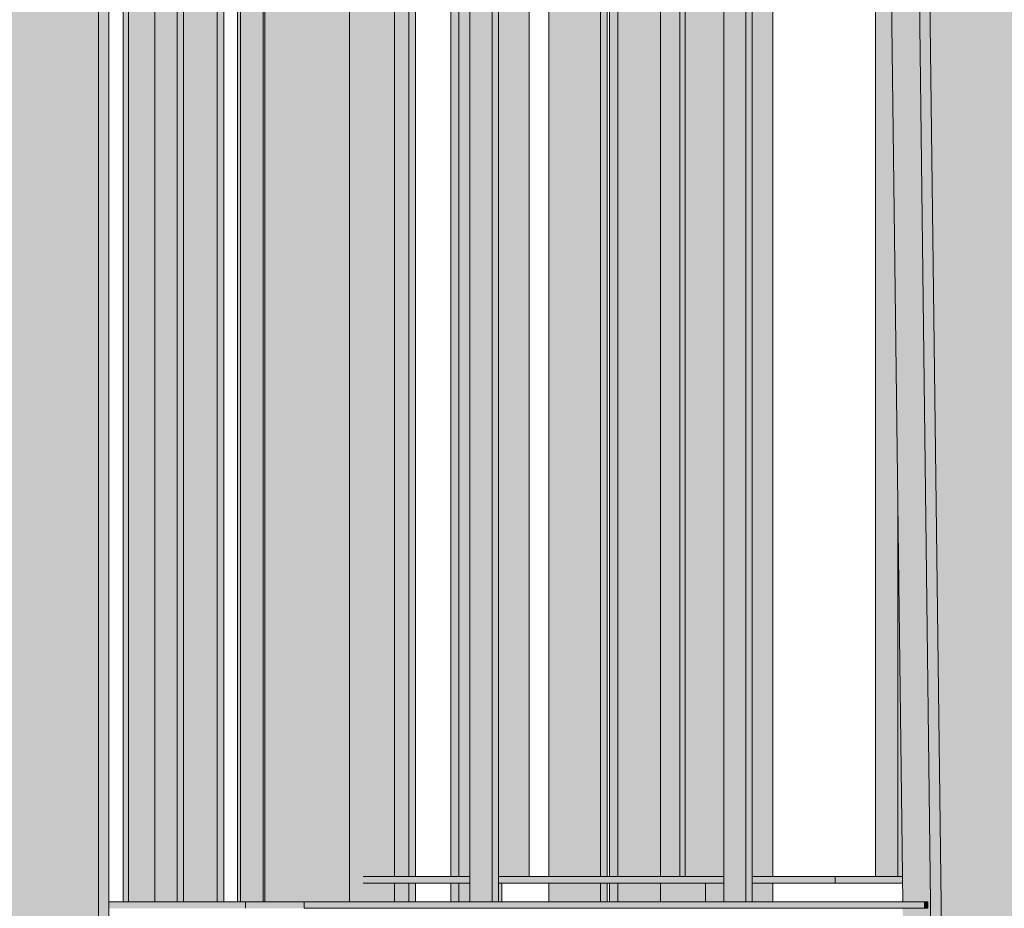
# Model space of a CAD drawing. Header units: centimetres. Extents: x -5472 to 10427, y -400 to 1902.
# Tile 44 of 91: x -4727 to -4682, y 1402 to 1442. Entities that reach past the tile are written whole.
import ezdxf

# ---------------------------------------------------------------- set-up
doc = ezdxf.new("R2010")
doc.units = ezdxf.units.CM
doc.header["$LTSCALE"] = 0.1
doc.header["$MEASUREMENT"] = 0
doc.layers.add('2_barierki.K_IR', color=7, linetype='Continuous')
doc.layers.add('2_kładka_IFC.K_IR', color=7, linetype='Continuous')

# ---------------------------------------------------------------- blocks, each defined once
blk = doc.blocks.new('ElemPrzekroju_648_1')
at = {"layer": '2_kładka_IFC.K_IR', "linetype": 'Continuous', "lineweight": 0, "true_color": 0x939393}
for points in [[(-4686.396, 1489.781), (-4687.668, 1489.781), (-4687.664, 1489.467), (-4686.393, 1489.467), (-4686.331, 1484.467), (-4687.603, 1484.467), (-4687.458, 1472.65), (-4686.313, 1472.65), (-4686.311, 1472.5), (-4686.311, 1472.35), (-4687.454, 1472.35), (-4686.591, 1402.15), (-4685.446, 1402.15), (-4685.445, 1402), (-4685.445, 1401.85), (-4686.587, 1401.85), (-4686.526, 1396.888), (-4685.254, 1396.888)], [(-4686.396, 1489.781), (-4687.668, 1489.781), (-4687.664, 1489.467), (-4686.393, 1489.467), (-4686.331, 1484.467), (-4687.603, 1484.467), (-4687.458, 1472.65), (-4686.313, 1472.65), (-4686.311, 1472.5), (-4686.311, 1472.35), (-4687.454, 1472.35), (-4686.591, 1402.15), (-4685.446, 1402.15), (-4685.445, 1402), (-4685.445, 1401.85), (-4686.587, 1401.85), (-4686.526, 1396.888), (-4685.254, 1396.888)], [(-4720.772, 1402.15), (-4719.756, 1402.15), (-4719.756, 1472.35), (-4720.772, 1472.35)], [(-4720.772, 1402.15), (-4719.756, 1402.15), (-4719.756, 1472.35), (-4720.772, 1472.35)], [(-4716.992, 1402.15), (-4716.865, 1402.15), (-4716.865, 1472.35), (-4716.992, 1472.35)], [(-4716.992, 1402.15), (-4716.865, 1402.15), (-4716.865, 1472.35), (-4716.992, 1472.35)], [(-4715.825, 1402.15), (-4715.749, 1402.15), (-4715.749, 1472.35), (-4715.825, 1472.35)], [(-4715.825, 1402.15), (-4715.749, 1402.15), (-4715.749, 1472.35), (-4715.825, 1472.35)], [(-4706.376, 1402.15), (-4705.36, 1402.15), (-4705.36, 1472.35), (-4706.377, 1472.35)], [(-4706.376, 1402.15), (-4705.36, 1402.15), (-4705.36, 1472.35), (-4706.377, 1472.35)], [(-4694.771, 1472.35), (-4694.77, 1402.15), (-4693.754, 1402.15), (-4693.754, 1472.35)], [(-4694.771, 1472.35), (-4694.77, 1402.15), (-4693.754, 1402.15), (-4693.754, 1472.35)], [(-4687.454, 1472.35), (-4687.829, 1472.35), (-4687.829, 1403.301), (-4686.812, 1403.301), (-4686.812, 1420.105)], [(-4687.454, 1472.35), (-4687.829, 1472.35), (-4687.829, 1403.301), (-4686.812, 1403.301), (-4686.812, 1420.105)], [(-4716.632, 1402.15), (-4716.632, 1401.85), (-4713.951, 1401.85), (-4713.951, 1402.15), (-4715.749, 1402.15), (-4715.825, 1402.15)], [(-4716.632, 1402.15), (-4716.632, 1401.85), (-4713.951, 1401.85), (-4713.951, 1402.15), (-4715.749, 1402.15), (-4715.825, 1402.15)]]:
    blk.add_hatch(color=252, dxfattribs=at).paths.add_polyline_path(points)
at = {"layer": '2_kładka_IFC.K_IR', "linetype": 'Continuous', "lineweight": 0, "true_color": 0xd1d1d1}
for points in [[(-4685.254, 1396.888), (-4684.77, 1396.895), (-4685.851, 1484.788), (-4685.913, 1489.787), (-4686.396, 1489.781)], [(-4722.87, 1396.866), (-4722.87, 1484.466), (-4722.87, 1489.466), (-4723.353, 1489.466), (-4723.353, 1484.466), (-4723.353, 1396.866)], [(-4684.382, 1365.297), (-4679.547, 1365.361), (-4679.694, 1377.36), (-4681.016, 1484.851), (-4685.851, 1484.788), (-4684.77, 1396.895)], [(-4728.189, 1484.466), (-4728.189, 1380.507), (-4723.353, 1380.507), (-4723.353, 1484.466)], [(-4720.772, 1472.35), (-4721.976, 1472.35), (-4721.976, 1402.15), (-4720.772, 1402.15)], [(-4719.756, 1402.15), (-4719.465, 1402.15), (-4719.465, 1472.35), (-4719.756, 1472.35)], [(-4711.881, 1402.15), (-4711.881, 1472.35), (-4715.749, 1472.35), (-4715.749, 1402.15)], [(-4705.36, 1402.15), (-4705.07, 1402.15), (-4705.07, 1472.35), (-4705.36, 1472.35)], [(-4703.663, 1472.35), (-4705.07, 1472.35), (-4705.07, 1403.301), (-4703.663, 1403.301)], [(-4696.532, 1403.301), (-4694.771, 1403.301), (-4694.771, 1472.35), (-4696.532, 1472.35)], [(-4693.754, 1402.15), (-4693.464, 1402.15), (-4693.464, 1472.35), (-4693.754, 1472.35)], [(-4686.605, 1403.301), (-4686.812, 1420.105), (-4686.812, 1403.301)], [(-4689.684, 1403.001), (-4686.601, 1403.001), (-4686.605, 1403.301), (-4689.684, 1403.301)], [(-4722.87, 1402.15), (-4722.87, 1401.85), (-4716.632, 1401.85), (-4716.632, 1402.15)], [(-4685.445, 1401.85), (-4685.445, 1402), (-4685.446, 1402.15), (-4713.951, 1402.15), (-4713.951, 1401.85)]]:
    blk.add_hatch(color=254, dxfattribs=at).paths.add_polyline_path(points)
at = {"layer": '2_kładka_IFC.K_IR', "linetype": 'Continuous', "lineweight": 0, "true_color": 0xaaaaaa}
for points in [[(-4722.215, 1402.15), (-4721.976, 1402.15), (-4721.976, 1472.35), (-4722.215, 1472.35)], [(-4696.771, 1403.301), (-4696.532, 1403.301), (-4696.532, 1472.35), (-4696.771, 1472.35)], [(-4711.247, 1403.301), (-4711.247, 1403.001), (-4706.377, 1403.001), (-4706.377, 1403.301)], [(-4705.07, 1403.001), (-4694.771, 1403.001), (-4694.771, 1403.301), (-4705.07, 1403.301)], [(-4693.464, 1403.301), (-4693.464, 1403.001), (-4689.684, 1403.001), (-4689.684, 1403.301)]]:
    blk.add_hatch(color=253, dxfattribs=at).paths.add_polyline_path(points)
at = {"layer": '2_kładka_IFC.K_IR', "linetype": 'Continuous', "lineweight": 0, "true_color": 0xa3a3a3}
for points in [[(-4720.772, 1472.35), (-4721.897, 1472.35), (-4721.661, 1470.853), (-4721.661, 1402.15), (-4720.772, 1402.15)], [(-4716.632, 1402.15), (-4717.73, 1402.15), (-4717.73, 1401.85), (-4716.632, 1401.85)], [(-4685.614, 1402.15), (-4685.61, 1401.85), (-4685.445, 1401.85), (-4685.445, 1402), (-4685.446, 1402.15)]]:
    blk.add_hatch(color=253, dxfattribs=at).paths.add_polyline_path(points)
at = {"layer": '2_kładka_IFC.K_IR', "color": 7, "linetype": 'Continuous', "lineweight": 15}
for p, q in [((-4686.396, 1489.781), (-4685.254, 1396.888)), ((-4685.851, 1484.788), (-4684.77, 1396.895)), ((-4723.353, 1396.866), (-4723.353, 1484.466)), ((-4722.87, 1484.466), (-4722.87, 1396.866)), ((-4722.215, 1402.15), (-4722.215, 1472.35)), ((-4721.976, 1402.15), (-4721.976, 1472.35)), ((-4720.772, 1402.15), (-4720.772, 1472.35)), ((-4719.756, 1472.35), (-4719.756, 1402.15)), ((-4719.465, 1472.35), (-4719.465, 1402.15)), ((-4716.992, 1402.15), (-4716.992, 1472.35)), ((-4715.825, 1402.15), (-4715.825, 1472.35)), ((-4715.749, 1402.15), (-4715.749, 1472.35)), ((-4711.881, 1472.35), (-4711.881, 1402.15)), ((-4706.377, 1402.15), (-4706.377, 1472.35)), ((-4705.36, 1472.35), (-4705.36, 1402.15)), ((-4705.07, 1472.35), (-4705.07, 1402.15)), ((-4703.663, 1472.35), (-4703.663, 1403.301)), ((-4696.771, 1403.301), (-4696.771, 1472.35)), ((-4696.532, 1403.301), (-4696.532, 1472.35)), ((-4694.771, 1402.15), (-4694.771, 1472.35)), ((-4693.754, 1472.35), (-4693.754, 1402.15)), ((-4693.464, 1472.35), (-4693.464, 1402.15)), ((-4687.829, 1472.35), (-4687.829, 1403.301)), ((-4686.591, 1402.15), (-4687.454, 1472.35)), ((-4686.812, 1403.301), (-4686.812, 1420.105)), ((-4706.377, 1403.301), (-4711.247, 1403.301)), ((-4696.771, 1403.301), (-4705.07, 1403.301)), ((-4696.532, 1403.301), (-4696.771, 1403.301)), ((-4694.771, 1403.301), (-4696.532, 1403.301)), ((-4689.684, 1403.301), (-4693.464, 1403.301)), ((-4689.684, 1403.301), (-4686.812, 1403.301)), ((-4689.684, 1403.301), (-4689.684, 1403.001)), ((-4686.605, 1403.301), (-4686.812, 1403.301)), ((-4706.377, 1403.001), (-4711.247, 1403.001)), ((-4694.771, 1403.001), (-4705.07, 1403.001)), ((-4689.684, 1403.001), (-4693.464, 1403.001)), ((-4689.684, 1403.001), (-4686.601, 1403.001)), ((-4719.756, 1402.15), (-4722.87, 1402.15)), ((-4719.756, 1402.15), (-4719.465, 1402.15)), ((-4716.632, 1402.15), (-4719.465, 1402.15)), ((-4716.632, 1402.15), (-4716.632, 1401.85)), ((-4716.632, 1402.15), (-4715.825, 1402.15)), ((-4715.749, 1402.15), (-4715.825, 1402.15)), ((-4715.749, 1402.15), (-4713.951, 1402.15)), ((-4713.951, 1402.15), (-4685.446, 1402.15)), ((-4713.951, 1401.85), (-4713.951, 1402.15)), ((-4705.36, 1402.15), (-4705.07, 1402.15)), ((-4685.445, 1402), (-4685.446, 1402.15)), ((-4685.445, 1402), (-4685.445, 1401.85)), ((-4713.951, 1401.85), (-4685.445, 1401.85))]:
    blk.add_line(p, q, dxfattribs=at)
blk = doc.blocks.new('ElemPrzekroju_1391_1')
at = {"layer": '2_barierki.K_IR', "linetype": 'Continuous', "lineweight": 0, "true_color": 0xffffff}
for points in [[(-4717.926, 1472.35), (-4719.465, 1472.35), (-4719.465, 1402.15), (-4717.926, 1402.15)], [(-4717.926, 1472.35), (-4717.926, 1402.15), (-4717.619, 1402.15), (-4717.619, 1472.35)], [(-4717.926, 1456.251), (-4719.465, 1453.622), (-4719.465, 1441.845), (-4717.926, 1444.473)], [(-4719.465, 1439.876), (-4719.465, 1432.734), (-4717.926, 1435.369), (-4717.926, 1442.506)], [(-4717.619, 1442.452), (-4717.926, 1442.506), (-4717.926, 1435.369), (-4717.619, 1435.318)], [(-4719.465, 1412.105), (-4719.465, 1402.15), (-4717.926, 1402.15), (-4717.926, 1414.242)], [(-4717.926, 1414.242), (-4717.926, 1402.15), (-4717.619, 1402.15), (-4717.619, 1413.825)]]:
    blk.add_hatch(color=7, dxfattribs=at).paths.add_polyline_path(points)
at = {"layer": '2_barierki.K_IR', "color": 252, "linetype": 'Continuous', "lineweight": 0}
for p, q in [((-4717.926, 1402.15), (-4717.926, 1472.35)), ((-4717.619, 1402.15), (-4717.619, 1472.35))]:
    blk.add_line(p, q, dxfattribs=at)
blk = doc.blocks.new('ElemPrzekroju_1392_1')
at = {"layer": '2_barierki.K_IR', "linetype": 'Continuous', "lineweight": 0, "true_color": 0xffffff}
for points in [[(-4709.813, 1472.35), (-4709.813, 1403.301), (-4709.166, 1403.301), (-4709.166, 1472.35)], [(-4708.859, 1472.35), (-4709.166, 1472.35), (-4709.166, 1403.301), (-4708.859, 1403.301)], [(-4709.166, 1403.301), (-4708.859, 1403.301), (-4708.859, 1457.418), (-4709.166, 1457.472), (-4709.166, 1450.363), (-4709.137, 1450.358), (-4709.137, 1426.399), (-4709.166, 1426.438)], [(-4709.813, 1425.536), (-4709.813, 1403.301), (-4709.166, 1403.301), (-4709.166, 1426.438)], [(-4709.166, 1403.001), (-4709.813, 1403.001), (-4709.813, 1402.15), (-4709.166, 1402.15)], [(-4709.166, 1403.001), (-4709.813, 1403.001), (-4709.813, 1402.15), (-4709.166, 1402.15)], [(-4708.859, 1403.001), (-4709.166, 1403.001), (-4709.166, 1402.15), (-4708.859, 1402.15)], [(-4708.859, 1403.001), (-4709.166, 1403.001), (-4709.166, 1402.15), (-4708.859, 1402.15)]]:
    blk.add_hatch(color=7, dxfattribs=at).paths.add_polyline_path(points)
at = {"layer": '2_barierki.K_IR', "color": 252, "linetype": 'Continuous', "lineweight": 0}
for p, q in [((-4709.166, 1403.301), (-4709.166, 1472.35)), ((-4708.859, 1403.301), (-4708.859, 1472.35)), ((-4709.166, 1402.15), (-4709.166, 1403.001)), ((-4708.859, 1402.15), (-4708.859, 1403.001))]:
    blk.add_line(p, q, dxfattribs=at)
blk = doc.blocks.new('ElemPrzekroju_1393_1')
at = {"layer": '2_barierki.K_IR', "linetype": 'Continuous', "lineweight": 0, "true_color": 0xffffff}
for points in [[(-4700.406, 1472.35), (-4702.771, 1472.35), (-4702.771, 1403.301), (-4700.406, 1403.301)], [(-4700.406, 1472.35), (-4702.771, 1472.35), (-4702.771, 1403.301), (-4700.406, 1403.301)], [(-4700.406, 1403.301), (-4700.098, 1403.301), (-4700.098, 1472.35), (-4700.406, 1472.35)], [(-4700.406, 1403.301), (-4700.098, 1403.301), (-4700.098, 1472.35), (-4700.406, 1472.35)], [(-4702.771, 1402.15), (-4700.406, 1402.15), (-4700.406, 1403.001), (-4702.771, 1403.001)], [(-4702.771, 1402.15), (-4700.406, 1402.15), (-4700.406, 1403.001), (-4702.771, 1403.001)], [(-4700.406, 1402.15), (-4700.098, 1402.15), (-4700.098, 1403.001), (-4700.406, 1403.001)], [(-4700.406, 1402.15), (-4700.098, 1402.15), (-4700.098, 1403.001), (-4700.406, 1403.001)]]:
    blk.add_hatch(color=7, dxfattribs=at).paths.add_polyline_path(points)
at = {"layer": '2_barierki.K_IR', "color": 252, "linetype": 'Continuous', "lineweight": 0}
for p, q in [((-4702.771, 1403.301), (-4702.771, 1472.35)), ((-4700.406, 1403.301), (-4700.406, 1472.35)), ((-4700.098, 1403.301), (-4700.098, 1472.35)), ((-4702.771, 1402.15), (-4702.771, 1403.001)), ((-4700.406, 1402.15), (-4700.406, 1403.001)), ((-4700.098, 1402.15), (-4700.098, 1403.001))]:
    blk.add_line(p, q, dxfattribs=at)
blk = doc.blocks.new('ElemPrzekroju_1394_1')
at = {"layer": '2_barierki.K_IR', "linetype": 'Continuous', "lineweight": 0, "true_color": 0xffffff}
for points in [[(-4699.615, 1472.35), (-4699.994, 1472.35), (-4699.994, 1403.301), (-4699.615, 1403.301)], [(-4699.615, 1472.35), (-4699.615, 1403.301), (-4697.656, 1403.301), (-4697.656, 1472.35)], [(-4699.994, 1448.445), (-4699.994, 1403.301), (-4699.615, 1403.301), (-4699.615, 1449.014)], [(-4699.615, 1449.014), (-4699.615, 1403.301), (-4697.709, 1403.301), (-4697.875, 1423.649), (-4697.656, 1423.393), (-4697.656, 1429.179), (-4697.922, 1429.491), (-4697.969, 1435.225), (-4697.656, 1434.858), (-4697.656, 1446.716)], [(-4699.994, 1402.15), (-4699.615, 1402.15), (-4699.615, 1403.001), (-4699.994, 1403.001)], [(-4699.994, 1402.15), (-4699.615, 1402.15), (-4699.615, 1403.001), (-4699.994, 1403.001)], [(-4699.615, 1402.15), (-4697.656, 1402.15), (-4697.656, 1403.001), (-4699.615, 1403.001)], [(-4699.615, 1402.15), (-4697.699, 1402.15), (-4697.706, 1403.001), (-4699.615, 1403.001)]]:
    blk.add_hatch(color=7, dxfattribs=at).paths.add_polyline_path(points)
at = {"layer": '2_barierki.K_IR', "color": 252, "linetype": 'Continuous', "lineweight": 0}
for p, q in [((-4699.994, 1403.301), (-4699.994, 1472.35)), ((-4699.615, 1403.301), (-4699.615, 1472.35)), ((-4697.656, 1403.301), (-4697.656, 1472.35)), ((-4699.994, 1402.15), (-4699.994, 1403.001)), ((-4699.615, 1402.15), (-4699.615, 1403.001)), ((-4697.656, 1402.15), (-4697.656, 1403.001))]:
    blk.add_line(p, q, dxfattribs=at)
blk = doc.blocks.new('ElemPrzekroju_1395_1')
at = {"layer": '2_barierki.K_IR', "linetype": 'Continuous', "lineweight": 0, "true_color": 0xffffff}
for points in [[(-4707.251, 1403.301), (-4706.872, 1403.301), (-4706.872, 1472.35), (-4707.251, 1472.35)], [(-4706.664, 1472.35), (-4706.872, 1472.35), (-4706.872, 1403.301), (-4706.377, 1403.301), (-4706.377, 1472.35)], [(-4707.251, 1403.301), (-4706.872, 1403.301), (-4706.872, 1471.678), (-4707.251, 1471.56)], [(-4706.872, 1403.301), (-4706.377, 1403.301), (-4706.377, 1468.769), (-4706.872, 1471.678)], [(-4707.251, 1403.001), (-4707.251, 1402.15), (-4706.872, 1402.15), (-4706.872, 1403.001)], [(-4707.251, 1403.001), (-4707.251, 1402.15), (-4706.872, 1402.15), (-4706.872, 1403.001)], [(-4706.872, 1402.15), (-4706.664, 1402.15), (-4706.377, 1402.15), (-4706.377, 1403.001), (-4706.872, 1403.001)], [(-4706.872, 1402.15), (-4706.664, 1402.15), (-4706.377, 1402.15), (-4706.377, 1403.001), (-4706.872, 1403.001)], [(-4705.07, 1402.15), (-4704.913, 1402.15), (-4704.913, 1403.001), (-4705.07, 1403.001)]]:
    blk.add_hatch(color=7, dxfattribs=at).paths.add_polyline_path(points)
at = {"layer": '2_barierki.K_IR', "color": 252, "linetype": 'Continuous', "lineweight": 0}
for p, q in [((-4707.251, 1403.301), (-4707.251, 1472.35)), ((-4706.872, 1403.301), (-4706.872, 1472.35)), ((-4707.251, 1402.15), (-4707.251, 1403.001)), ((-4706.872, 1402.15), (-4706.872, 1403.001)), ((-4704.913, 1402.15), (-4704.913, 1403.001))]:
    blk.add_line(p, q, dxfattribs=at)
blk = doc.blocks.new('ElemPrzekroju_1402_1')
at = {"layer": '2_barierki.K_IR', "linetype": 'Continuous', "lineweight": 0, "true_color": 0xffffff}
for points in [[(-4697.656, 1472.35), (-4697.656, 1403.301), (-4696.771, 1403.301), (-4696.771, 1472.35)], [(-4693.464, 1454.637), (-4693.464, 1403.301), (-4692.529, 1403.301), (-4692.529, 1472.35), (-4692.969, 1472.35)], [(-4697.656, 1446.254), (-4697.656, 1434.396), (-4696.771, 1435.629), (-4696.771, 1447.487)], [(-4692.529, 1445.007), (-4693.464, 1446.255), (-4693.464, 1434.397), (-4692.529, 1433.149)], [(-4697.656, 1428.716), (-4697.656, 1422.93), (-4696.771, 1424.163), (-4696.771, 1429.949)], [(-4692.529, 1427.47), (-4693.464, 1428.717), (-4693.464, 1422.931), (-4692.529, 1421.684)], [(-4695.605, 1403.001), (-4697.656, 1403.001), (-4697.656, 1402.15), (-4695.605, 1402.15)], [(-4694.907, 1403.001), (-4695.605, 1403.001), (-4695.605, 1402.15), (-4694.931, 1402.15)], [(-4694.931, 1402.15), (-4694.771, 1402.15), (-4694.771, 1403.001), (-4694.907, 1403.001)], [(-4693.464, 1402.15), (-4692.529, 1402.15), (-4692.529, 1403.001), (-4693.464, 1403.001)]]:
    blk.add_hatch(color=7, dxfattribs=at).paths.add_polyline_path(points)
at = {"layer": '2_barierki.K_IR', "color": 252, "linetype": 'Continuous', "lineweight": 0}
for p, q in [((-4692.529, 1403.301), (-4692.529, 1472.35)), ((-4695.605, 1402.15), (-4695.605, 1403.001)), ((-4692.529, 1402.15), (-4692.529, 1403.001))]:
    blk.add_line(p, q, dxfattribs=at)
blk = doc.blocks.new('ElemPrzekroju_1403_1')
at = {"layer": '2_barierki.K_IR', "linetype": 'Continuous', "lineweight": 0, "true_color": 0xffffff}
for points in [[(-4716.865, 1472.35), (-4716.865, 1402.15), (-4715.825, 1402.15), (-4715.825, 1472.35)], [(-4711.881, 1472.35), (-4711.881, 1402.15), (-4709.813, 1402.15), (-4709.813, 1403.001), (-4711.247, 1403.001), (-4711.247, 1403.301), (-4709.813, 1403.301), (-4709.813, 1472.35)], [(-4709.813, 1472.35), (-4711.059, 1472.35), (-4709.813, 1465.036), (-4709.813, 1403.301)], [(-4711.247, 1403.001), (-4711.102, 1402.15), (-4709.813, 1402.15), (-4709.813, 1403.001)]]:
    blk.add_hatch(color=7, dxfattribs=at).paths.add_polyline_path(points)
at = {"layer": '2_barierki.K_IR', "color": 252, "linetype": 'Continuous', "lineweight": 0}
for p, q in [((-4716.865, 1402.15), (-4716.865, 1472.35)), ((-4709.813, 1403.301), (-4709.813, 1472.35)), ((-4709.813, 1402.15), (-4709.813, 1403.001))]:
    blk.add_line(p, q, dxfattribs=at)

msp = doc.modelspace()

# ---------------------------------------------------------------- block references
at = {"layer": '2_barierki.K_IR', "lineweight": 0}
for name in ['ElemPrzekroju_1403_1', 'ElemPrzekroju_1402_1', 'ElemPrzekroju_1395_1', 'ElemPrzekroju_1391_1', 'ElemPrzekroju_1392_1', 'ElemPrzekroju_1393_1', 'ElemPrzekroju_1394_1']:
    msp.add_blockref(name, (0, 0), dxfattribs=at)
at = {"layer": '2_kładka_IFC.K_IR', "lineweight": 0}
msp.add_blockref('ElemPrzekroju_648_1', (0, 0), dxfattribs=at)

doc.saveas('drawing.dxf')
